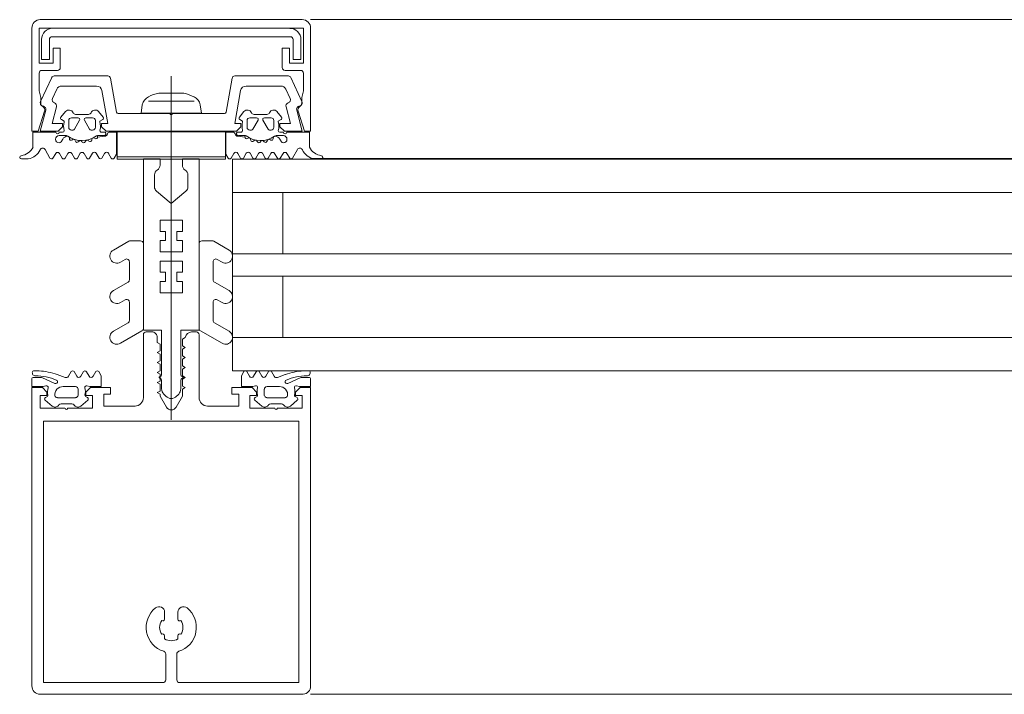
# Model space of a CAD drawing. Header units: centimetres. Extents: x -1737 to 22393, y -8842 to 3838.
# Tile 54 of 65: x 299 to 316, y 1111 to 1123. Entities that reach past the tile are written whole.
import ezdxf

# ---------------------------------------------------------------- set-up
doc = ezdxf.new("R2010")
doc.units = ezdxf.units.CM
for name, color, linetype, lineweight in [('A-DETL-GENF', 92, 'Continuous', 9), ('A-GLAZ-CURT', 52, 'Continuous', 13), ('A-GLAZ-CWMG', 51, 'Continuous', 13)]:
    doc.layers.add(name, color=color, linetype=linetype, lineweight=lineweight)

# ---------------------------------------------------------------- blocks, each defined once
blk = doc.blocks.new('Schueco_FWS-Glazing - SI_38mm_TripGlz-2508016-3_piętro I __3_90 m_ - stan projektowany')
at = {"layer": 'A-GLAZ-CURT', "lineweight": 9}
for p, q in [((15.15, 0), (-15.15, 0)), ((-15.15, 0), (-15.15, -3.8)), ((15.15, -3.8), (15.15, 0)), ((-15.15, -3.8), (15.15, -3.8))]:
    blk.add_line(p, q, dxfattribs=at)
at = {"layer": 'A-GLAZ-CURT'}
for p, q in [((-15.15, -0.6), (15.15, -0.6)), ((-14.25, -0.6), (-14.25, -1.7)), ((14.25, -0.6), (14.25, -1.7)), ((-15.15, -1.7), (15.15, -1.7)), ((-15.15, -2.1), (15.15, -2.1)), ((-14.25, -2.1), (-14.25, -3.2)), ((14.25, -2.1), (14.25, -3.2)), ((-15.15, -3.2), (15.15, -3.2))]:
    blk.add_line(p, q, dxfattribs=at)
blk = doc.blocks.new('Rectangular Mullion - Schueco_FWS-50-SI_Tran_CovCap-20mm_Tran-55mm-2507352-3_piętro I __3_90 m_ - stan projektowany')
at = {"layer": 'A-GLAZ-CWMG', "lineweight": 9}
for p, q in [((331.377, 1123.326), (303.877, 1123.326)), ((331.377, 1120.836), (303.877, 1120.836)), ((303.877, 1111.226), (331.377, 1111.226))]:
    blk.add_line(p, q, dxfattribs=at)
blk = doc.blocks.new('Rectangular Mullion - SI_CovCap-20mm_Tran-55mm-V7-3_piętro I __3_90 m_ - stan projektowany')
at = {"layer": 'A-DETL-GENF'}
for p, q in [((2.366, 9.6), (-2.35, 9.6)), ((-2.5, 9.45), (-2.5, 7.8)), ((-2.5, 9.39), (-2.5, 4.79)), ((-2.29, 9.39), (-2.29, 4.79)), ((2.29, 9.39), (2.29, 4.79)), ((2.5, 7.8), (2.5, 9.451)), ((2.5, 9.39), (2.5, 4.79)), ((-0.1, 8.877), (-0.1, 9.34)), ((0.1, 9.34), (0.1, 8.877)), ((-0.12, 8.608), (-0.12, 8.547)), ((0.12, 8.547), (0.12, 8.608)), ((-0.12, 8.253), (-0.12, 8.128)), ((0.12, 8.128), (0.12, 8.253)), ((0, -1.485), (0, 4.678)), ((-2.26, 4.327), (-2.136, 4.43)), ((-2.022, 4.419), (-2.014, 4.409)), ((-1.745, 4.409), (-1.737, 4.419)), ((-1.623, 4.43), (-1.499, 4.327)), ((1.623, 4.43), (1.499, 4.327)), ((1.745, 4.409), (1.737, 4.419)), ((2.022, 4.419), (2.014, 4.409)), ((2.26, 4.327), (2.136, 4.43)), ((-2.221, 4.258), (-2.256, 4.278)), ((-2.043, 4.28), (-1.716, 4.28)), ((-1.975, 4.39), (-1.783, 4.39)), ((-1.503, 4.278), (-1.538, 4.258)), ((-0.501, 4.28), (-0.501, 3.15)), ((-0.076, 4.269), (-0.051, 4.283)), ((0.074, 4.269), (0.049, 4.283)), ((0.499, 3.15), (0.499, 4.28)), ((1.503, 4.278), (1.538, 4.258)), ((2.043, 4.28), (1.716, 4.28)), ((1.975, 4.39), (1.783, 4.39)), ((2.221, 4.258), (2.256, 4.278)), ((-1.717, 4.08), (-1.939, 4.08)), ((-1.669, 4.238), (-1.669, 4.13)), ((-0.176, 3.957), (-0.176, 4.096)), ((0.174, 3.957), (0.174, 4.096)), ((1.669, 4.238), (1.669, 4.13)), ((1.717, 4.08), (1.939, 4.08)), ((-2.35, 3.918), (-2.479, 3.918)), ((-2.088, 4.025), (-2.309, 3.927)), ((-1.904, 3.918), (-2.045, 3.865)), ((-1.795, 3.813), (-1.843, 3.896)), ((-1.695, 3.897), (-1.743, 3.813)), ((-1.575, 3.813), (-1.624, 3.897)), ((-1.475, 3.897), (-1.522, 3.816)), ((-1.354, 3.813), (-1.402, 3.897)), ((-0.211, 3.925), (-0.186, 3.94)), ((-0.186, 3.894), (-0.211, 3.908)), ((0.209, 3.925), (0.184, 3.94)), ((0.184, 3.894), (0.209, 3.908)), ((1.354, 3.813), (1.402, 3.897)), ((1.475, 3.897), (1.522, 3.816)), ((1.575, 3.813), (1.624, 3.897)), ((1.695, 3.897), (1.743, 3.813)), ((1.795, 3.813), (1.843, 3.896)), ((1.904, 3.918), (2.045, 3.865)), ((2.088, 4.025), (2.309, 3.927)), ((2.35, 3.918), (2.479, 3.918)), ((-2.372, 3.801), (-2.471, 3.801)), ((2.372, 3.801), (2.471, 3.801)), ((-0.913, 3.305), (-0.526, 3.081)), ((0.912, 3.305), (0.524, 3.081)), ((-0.776, 2.937), (-1.038, 3.088)), ((-0.501, 3.038), (-0.501, 1.517)), ((-0.451, 3.1), (-0.351, 3.1)), ((0.365, 3.1), (0.45, 3.1)), ((0.499, 3.038), (0.499, 1.517)), ((0.774, 2.937), (1.037, 3.088)), ((-0.751, 2.568), (-0.751, 2.894)), ((0.749, 2.568), (0.749, 2.894)), ((-0.913, 2.575), (-0.826, 2.524)), ((0.912, 2.575), (0.824, 2.524)), ((-0.776, 2.207), (-1.038, 2.358)), ((0.774, 2.207), (1.037, 2.358)), ((-0.751, 1.842), (-0.751, 2.164)), ((0.749, 1.842), (0.749, 2.164)), ((-0.913, 1.849), (-0.826, 1.799)), ((0.912, 1.849), (0.824, 1.799)), ((-0.762, 1.474), (-1.038, 1.633)), ((0.761, 1.474), (1.037, 1.633)), ((-0.551, 1.467), (-0.737, 1.467)), ((0.549, 1.467), (0.736, 1.467)), ((-0.301, 0.498), (-0.301, 0.283)), ((0.299, 0.498), (0.299, 0.283)), ((-2.599, -0.001), (-2.687, -0.001)), ((-2.175, -0.018), (-2.263, -0.17)), ((-2.073, -0.102), (-2.124, -0.017)), ((-1.955, -0.017), (-2.005, -0.102)), ((-1.853, -0.102), (-1.903, -0.017)), ((-1.736, -0.017), (-1.785, -0.102)), ((-1.634, -0.103), (-1.684, -0.017)), ((-1.516, -0.017), (-1.565, -0.102)), ((-1.414, -0.103), (-1.464, -0.017)), ((-1.296, -0.017), (-1.345, -0.103)), ((-1.196, -0.098), (-1.244, -0.017)), ((-1.075, -0.016), (-1.123, -0.099)), ((1.075, -0.016), (1.123, -0.099)), ((1.196, -0.098), (1.244, -0.017)), ((1.296, -0.017), (1.345, -0.103)), ((1.414, -0.103), (1.464, -0.017)), ((1.516, -0.017), (1.565, -0.102)), ((1.634, -0.103), (1.684, -0.017)), ((1.736, -0.017), (1.785, -0.102)), ((1.853, -0.102), (1.903, -0.017)), ((1.955, -0.017), (2.005, -0.102)), ((2.073, -0.102), (2.124, -0.017)), ((2.175, -0.018), (2.263, -0.17)), ((2.599, -0.001), (2.687, -0.001)), ((-1.975, -0.31), (-1.947, -0.359)), ((-1.786, -0.34), (-1.768, -0.351)), ((-1.722, -0.333), (-1.717, -0.32)), ((-1.668, -0.308), (-1.653, -0.322)), ((-1.605, -0.317), (-1.597, -0.304)), ((-1.546, -0.306), (-1.536, -0.323)), ((-1.487, -0.331), (-1.476, -0.321)), ((-1.427, -0.336), (-1.422, -0.356)), ((1.427, -0.336), (1.422, -0.356)), ((1.487, -0.331), (1.476, -0.321)), ((1.546, -0.306), (1.536, -0.323)), ((1.605, -0.317), (1.597, -0.304)), ((1.668, -0.308), (1.653, -0.322)), ((1.722, -0.333), (1.717, -0.32)), ((1.786, -0.34), (1.768, -0.351)), ((1.975, -0.31), (1.947, -0.359)), ((-1.882, -0.42), (-2.01, -0.42)), ((-2.01, -0.48), (-1.95, -0.48)), ((-1.828, -0.377), (-1.827, -0.362)), ((-1.79, -0.52), (-1.762, -0.52)), ((-1.438, -0.52), (-1.41, -0.52)), ((-1.379, -0.375), (-1.366, -0.368)), ((-1.249, -0.48), (-1.184, -0.48)), ((1.249, -0.48), (1.184, -0.48)), ((1.379, -0.375), (1.366, -0.368)), ((1.438, -0.52), (1.41, -0.52)), ((1.79, -0.52), (1.762, -0.52)), ((1.828, -0.377), (1.827, -0.362)), ((1.882, -0.42), (2.01, -0.42)), ((2.01, -0.48), (1.95, -0.48)), ((-1.84, -0.69), (-1.84, -0.57)), ((-1.736, -0.535), (-1.644, -0.695)), ((-1.556, -0.695), (-1.464, -0.535)), ((-1.36, -0.57), (-1.36, -0.69)), ((1.36, -0.57), (1.36, -0.69)), ((1.556, -0.695), (1.464, -0.535)), ((1.736, -0.535), (1.644, -0.695)), ((1.84, -0.69), (1.84, -0.57)), ((-1.978, -0.754), (-1.896, -0.851)), ((-1.67, -0.74), (-1.79, -0.74)), ((-1.715, -0.8), (-1.485, -0.8)), ((-1.41, -0.74), (-1.53, -0.74)), ((-1.304, -0.851), (-1.222, -0.754)), ((-1.09, -1.449), (-0.982, -0.84)), ((-0.953, -0.815), (-0.025, -0.815)), ((0.025, -0.815), (0.953, -0.815)), ((0.982, -0.84), (1.09, -1.449)), ((1.304, -0.851), (1.222, -0.754)), ((1.41, -0.74), (1.53, -0.74)), ((1.715, -0.8), (1.485, -0.8)), ((1.67, -0.74), (1.79, -0.74)), ((1.978, -0.754), (1.896, -0.851)), ((-2.344, -1.034), (-2.145, -1.461)), ((0.408, -1.036), (-0.408, -1.036)), ((2.145, -1.461), (2.344, -1.034)), ((-2.055, -1.252), (-2.131, -1.089)), ((-0.225, -1.183), (0.225, -1.183)), ((2.131, -1.089), (2.055, -1.252)), ((-1.342, -1.31), (-1.964, -1.31)), ((1.964, -1.31), (1.342, -1.31)), ((-2.1, -1.49), (-1.139, -1.49)), ((1.139, -1.49), (2.1, -1.49)), ((-2.32, -1.59), (-2.04, -1.59)), ((2.04, -1.59), (2.32, -1.59)), ((2.135, -2.195), (-2.135, -2.195)), ((-2.125, -2.345), (2.125, -2.345)), ((2.35, -2.5), (-2.35, -2.5))]:
    blk.add_line(p, q, dxfattribs=at)
at = {"layer": 'A-DETL-GENF', "flags": 128}
for points in [[(-0.15, 9.39), (-2.29, 9.39), (-2.29, 7.8)], [(2.29, 7.8), (2.29, 9.39), (0.15, 9.39)], [(-2.501, 4.9), (-2.501, 4.1), (-2.311, 4.1), (-2.231, 4.18), (-2.231, 4.24), (-2.351, 4.24), (-2.351, 4.47), (-1.906, 4.47)], [(-2.291, 4.9), (-2.291, 4.7), (2.289, 4.7), (2.289, 4.9)], [(1.904, 4.47), (2.349, 4.47), (2.349, 4.24), (2.23, 4.24), (2.23, 4.18), (2.31, 4.1), (2.499, 4.1), (2.499, 4.9)], [(-1.856, 4.47), (-1.411, 4.47), (-1.411, 4.24), (-1.53, 4.24), (-1.53, 4.18), (-1.45, 4.1), (-1.091, 4.1), (-1.091, 4.22), (-1.211, 4.22), (-1.211, 4.43), (-0.651, 4.43)], [(-0.251, 3.2), (-0.251, 3.29), (-0.201, 3.32), (-0.201, 3.441), (-0.251, 3.47), (-0.201, 3.499), (-0.201, 3.621), (-0.251, 3.65), (-0.201, 3.679), (-0.201, 3.801), (-0.251, 3.83), (-0.201, 3.859), (-0.201, 3.981), (-0.251, 4.01), (-0.201, 4.039), (-0.201, 4.161), (-0.251, 4.19), (-0.2, 4.219), (-0.2, 4.255), (-0.088, 4.45)], [(0.087, 4.45), (0.199, 4.255), (0.199, 4.129), (0.249, 4.1), (0.199, 4.071), (0.199, 3.949), (0.249, 3.92), (0.199, 3.891), (0.199, 3.769), (0.249, 3.74), (0.199, 3.711), (0.199, 3.589), (0.249, 3.56), (0.199, 3.531), (0.199, 3.409), (0.249, 3.38), (0.199, 3.351), (0.199, 3.23), (0.252, 3.2)], [(0.649, 4.43), (1.209, 4.43), (1.209, 4.22), (1.089, 4.22), (1.089, 4.1), (1.449, 4.1), (1.529, 4.18), (1.529, 4.24), (1.409, 4.24), (1.409, 4.47), (1.855, 4.47)], [(-0.265, 0.575), (-0.001, 0.797), (-0.001, 1.097), (-0.201, 1.097), (-0.201, 1.297), (-0.101, 1.297), (-0.101, 1.463), (-0.201, 1.463), (-0.201, 1.663), (-0.001, 1.663), (-0.001, 1.83), (-0.201, 1.83), (-0.201, 2.03), (-0.101, 2.03), (-0.101, 2.197), (-0.201, 2.197), (-0.201, 2.397), (-0.001, 2.397), (-0.001, 4.297), (-0.001, 2.397), (0.199, 2.397), (0.199, 2.197), (0.099, 2.197), (0.099, 2.03), (0.199, 2.03), (0.199, 1.83), (-0.001, 1.83), (-0.001, 1.663), (0.199, 1.663), (0.199, 1.463), (0.099, 1.463), (0.099, 1.297), (0.199, 1.297), (0.199, 1.097), (-0.001, 1.097), (-0.001, 0.797), (0.264, 0.575)], [(-2.499, 3.938), (-2.499, 4.08), (-2.298, 4.08), (-2.247, 4.067)], [(-1.512, 4.067), (-1.461, 4.08), (-1.259, 4.08), (-1.259, 3.888), (-1.302, 3.813)], [(1.512, 4.067), (1.461, 4.08), (1.259, 4.08), (1.259, 3.888), (1.302, 3.813)], [(2.499, 3.938), (2.499, 4.08), (2.298, 4.08), (2.247, 4.067)], [(-0.201, 0.11), (-0.201, -0.003), (-0.501, -0.003), (-0.501, 3.067), (-0.176, 3.067), (-0.176, 3.876)], [(0.199, 0.11), (0.199, -0.003), (0.499, -0.003), (0.499, 3.067), (0.174, 3.067), (0.174, 3.876)], [(-1.115, -0.48), (-0.98, -0.48), (-0.98, -0.09), (-1.023, -0.016)], [(1.115, -0.48), (0.98, -0.48), (0.98, -0.09), (1.023, -0.016)], [(-2.48, -0.211), (-2.48, -0.48), (-2.07, -0.48)], [(2.48, -0.211), (2.48, -0.48), (2.07, -0.48)], [(-2.5, -2.35), (-2.5, -0.5), (-2.39, -0.5), (-2.273, -0.858)], [(-2.058, -0.934), (-2.136, -0.64), (-1.95, -0.64), (-1.95, -0.58), (-2.03, -0.5), (-2.35, -0.5), (-2.25, -0.874)], [(-1.203, -0.42), (-1.325, -0.42), (-1.322, -0.394), (-1.195, -0.41)], [(1.244, -1.227), (1.14, -0.64), (1.25, -0.64), (1.25, -0.58), (1.17, -0.5), (-1.17, -0.5), (-1.25, -0.58), (-1.25, -0.64), (-1.14, -0.64), (-1.244, -1.227)], [(1.203, -0.42), (1.325, -0.42), (1.322, -0.394), (1.195, -0.41)], [(2.25, -0.874), (2.35, -0.5), (2.03, -0.5), (1.95, -0.58), (1.95, -0.64), (2.136, -0.64), (2.058, -0.934)], [(2.273, -0.858), (2.39, -0.5), (2.5, -0.5), (2.5, -2.35)], [(-1.92, -0.667), (-1.92, -0.68), (-1.97, -0.709)], [(-1.23, -0.709), (-1.28, -0.68), (-1.28, -0.667)], [(1.23, -0.709), (1.28, -0.68), (1.28, -0.667)], [(1.92, -0.667), (1.92, -0.68), (1.97, -0.709)], [(0.52, -0.974), (0.54, -0.821), (-0.54, -0.821), (-0.52, -0.974)], [(-2.34, -1.001), (-2.34, -1.106), (-2.37, -1.224), (-2.37, -1.539)], [(2.37, -1.54), (2.37, -1.224), (2.34, -1.106), (2.34, -1.001)], [(-1.99, -1.64), (-1.99, -1.99), (-2.12, -1.99), (-2.12, -1.72), (-2.37, -1.72), (-2.37, -2.35), (2.37, -2.35), (2.37, -1.72), (2.12, -1.72), (2.12, -1.99), (1.99, -1.99), (1.99, -1.64)], [(-2.185, -2.145), (-2.185, -1.785), (-2.325, -1.785), (-2.325, -2.145)], [(2.325, -2.145), (2.325, -1.785), (2.185, -1.785), (2.185, -2.145)]]:
    blk.add_lwpolyline(points, dxfattribs=at)
for points in [[(0.97, 0), (-0.97, 0), (-0.97, -0.04), (0.97, -0.04)], [(0.97, -0.04), (-0.97, -0.04), (-0.97, -0.49), (0.97, -0.49)]]:
    blk.add_lwpolyline(points, close=True, dxfattribs=at)
at = {"layer": 'A-DETL-GENF'}
for centre, radius, start, end in [((-2.35, 9.45), 0.15, 90.0003, 179.9997), ((2.35, 9.451), 0.15, 0.1055, 83.878), ((-0.15, 9.34), 0.05, 0.0077, 89.9923), ((0.15, 9.34), 0.05, 89.9791, 180.0209), ((-0.15, 8.877), 0.05, 287.4982, 0), ((0.15, 8.877), 0.05, 180, 252.583), ((0, 8.4), 0.45, 308.9448, 72.583), ((0, 8.4), 0.45, 107.4982, 231.0552), ((0, 8.4), 0.21, 143.7768, 216.2232), ((-0.15, 8.547), 0.03, 229.6807, 0), ((0, 8.4), 0.24, 60, 120), ((0.15, 8.547), 0.03, 180, 310.3193), ((0, 8.4), 0.21, 323.7768, 36.2232), ((-0.22, 8.128), 0.1, 231.0552, 0), ((-0.15, 8.253), 0.03, 0, 130.3193), ((0.15, 8.253), 0.03, 49.6807, 180), ((0.22, 8.128), 0.1, 180, 308.9448), ((-2.085, 4.368), 0.08, 38.8475, 129.685), ((-1.881, 4.465), 0.0255, 12.35, 167.65), ((-1.674, 4.368), 0.08, 50.315, 141.1528), ((-0.65, 4.28), 0.15, 359.9706, 90.0294), ((0, 4.401), 0.1, 28.7984, 151.2016), ((0.649, 4.28), 0.15, 89.9706, 180.0294), ((1.674, 4.368), 0.08, 38.8472, 129.685), ((1.88, 4.465), 0.0255, 12.35, 167.65), ((2.085, 4.368), 0.08, 50.315, 141.1525), ((-2.241, 4.304), 0.03, 128.5798, 239.9915), ((-2.231, 4.24), 0.02, 346.6587, 60.0171), ((-1.94, 4.228), 0.148, 172.4164, 270.2404), ((-2.04, 4.23), 0.0496, 92.7559, 159.6878), ((-1.975, 4.44), 0.05, 218.8475, 270), ((-1.783, 4.44), 0.05, 270, 321.1528), ((-1.719, 4.23), 0.0499, 9.2263, 86.9893), ((-1.528, 4.24), 0.02, 119.9847, 193.341), ((-1.518, 4.304), 0.03, 300.0085, 51.4202), ((0.024, 4.096), 0.2, 120, 180), ((-0.001, 4.197), 0.1, 90, 120), ((-0.001, 4.197), 0.1, 60, 90), ((-0.026, 4.096), 0.2, 360, 60), ((1.518, 4.304), 0.03, 128.5798, 239.9915), ((1.528, 4.24), 0.02, 346.659, 60.0153), ((1.719, 4.23), 0.0499, 93.0107, 170.7737), ((1.783, 4.44), 0.05, 218.8472, 270), ((1.94, 4.228), 0.148, 269.7596, 7.5836), ((1.975, 4.44), 0.05, 270, 321.1525), ((2.04, 4.23), 0.0496, 20.3122, 87.2441), ((2.231, 4.24), 0.02, 119.9829, 193.3413), ((2.241, 4.304), 0.03, 300.0085, 51.4202), ((-2.239, 4.096), 0.03, 255.4027, 14.3746), ((-1.942, 4.172), 0.277, 166.6587, 194.3746), ((-1.72, 4.13), 0.0502, 273.3323, 359.7322), ((-1.52, 4.096), 0.03, 165.6254, 284.5942), ((-1.817, 4.172), 0.277, 345.6254, 13.341), ((1.52, 4.096), 0.03, 255.4058, 14.3746), ((1.817, 4.172), 0.277, 166.659, 194.3746), ((1.72, 4.13), 0.0502, 180.2678, 266.6677), ((2.239, 4.096), 0.03, 165.6254, 284.5973), ((1.942, 4.172), 0.277, 345.6254, 13.3413), ((-2.479, 3.938), 0.02, 180.0007, 269.9993), ((-2.434, 3.831), 0.059, 88.5974, 194.6036), ((-2.426, 4.822), 0.933, 269.587, 293.0035), ((-2.35, 4.018), 0.1, 270.0001, 294), ((-2.074, 3.995), 0.0337, 293.0035, 114), ((-1.887, 3.871), 0.05, 30.069, 110.536), ((-1.66, 3.878), 0.0402, 27.7922, 152.3701), ((-1.439, 3.877), 0.0414, 28.176, 151.824), ((-0.206, 3.917), 0.01, 120.0303, 239.9802), ((-0.196, 3.957), 0.02, 300.0303, 360), ((-0.196, 3.876), 0.02, 360, 59.9802), ((0.194, 3.957), 0.02, 180, 239.9697), ((0.194, 3.876), 0.02, 120.0198, 180), ((0.204, 3.917), 0.01, 300.0198, 59.9697), ((1.439, 3.877), 0.0414, 28.176, 151.824), ((1.66, 3.878), 0.0402, 27.6299, 152.2078), ((1.887, 3.871), 0.05, 69.464, 149.931), ((2.074, 3.995), 0.0337, 66, 246.9965), ((2.426, 4.822), 0.933, 246.9965, 270.413), ((2.35, 4.018), 0.1, 246, 269.9999), ((2.434, 3.831), 0.059, 345.3964, 91.4026), ((2.479, 3.938), 0.02, 270.0007, 359.9993), ((-2.471, 3.821), 0.02, 194.6036, 270), ((-2.398, 4.798), 0.997, 271.4989, 290.69), ((-1.769, 3.828), 0.03, 210.0871, 329.9129), ((-1.549, 3.828), 0.0299, 210.122, 335.064), ((-1.328, 3.828), 0.0301, 210.1258, 329.8742), ((1.328, 3.828), 0.0301, 210.1258, 329.8742), ((1.549, 3.828), 0.0299, 204.936, 329.878), ((1.769, 3.828), 0.03, 210.0871, 329.9129), ((2.398, 4.798), 0.997, 249.31, 268.5011), ((2.471, 3.821), 0.02, 270, 345.3964), ((-0.976, 3.197), 0.125, 60, 240), ((-0.351, 3.2), 0.0999, 269.9704, 0.0296), ((0.375, 3.225), 0.126, 191.5693, 265.5931), ((0.974, 3.197), 0.125, 300, 120), ((-0.551, 3.038), 0.05, 360, 60), ((-0.451, 3.15), 0.05, 179.9899, 270.0101), ((0.449, 3.15), 0.05, 270.9313, 359.9852), ((0.549, 3.038), 0.05, 120, 180), ((-0.801, 2.894), 0.05, 360, 60), ((0.799, 2.894), 0.05, 120, 180), ((-0.976, 2.467), 0.125, 60, 240), ((-0.801, 2.568), 0.05, 240, 360), ((0.799, 2.568), 0.05, 180, 300), ((0.974, 2.467), 0.125, 300, 120), ((-0.801, 2.164), 0.05, 360, 60), ((0.799, 2.164), 0.05, 120, 180), ((-0.976, 1.741), 0.125, 60, 240), ((-0.801, 1.842), 0.05, 240, 360), ((0.799, 1.842), 0.05, 180, 300), ((0.974, 1.741), 0.125, 300, 120), ((-0.737, 1.517), 0.05, 240, 270), ((-0.551, 1.517), 0.05, 270, 360), ((0.549, 1.517), 0.05, 180, 270), ((0.736, 1.517), 0.05, 270, 300), ((-0.201, 0.498), 0.1, 130, 180), ((0.199, 0.498), 0.1, 0, 50), ((-0.201, 0.283), 0.1, 180, 240), ((-0.301, 0.11), 0.1, 360, 60), ((0.299, 0.11), 0.1, 120, 180), ((0.199, 0.283), 0.1, 300, 360), ((-2.687, -0.031), 0.03, 89.9022, 261.6433), ((-2.733, -0.343), 0.286, 27.5921, 81.6433), ((-2.599, -0.201), 0.2, 80.4545, 89.9022), ((-2.614, -0.291), 0.291, 25.3637, 80.4545), ((-2.306, -0.145), 0.05, 205.3637, 330.1649), ((-2.149, -0.033), 0.03, 30.7154, 150.1649), ((-2.039, -0.078), 0.0417, 215.132, 324.868), ((-1.929, -0.032), 0.03, 30.5887, 149.5346), ((-1.819, -0.078), 0.0415, 215.012, 324.988), ((-1.71, -0.032), 0.03, 30.1448, 149.5346), ((-1.6, -0.077), 0.043, 217.8436, 323.8234), ((-1.49, -0.032), 0.03, 30.3449, 149.5346), ((-1.38, -0.079), 0.0419, 215.4665, 324.6999), ((-1.27, -0.033), 0.03, 30.3446, 149.7685), ((-1.159, -0.08), 0.0416, 206.9541, 331.568), ((-1.049, -0.031), 0.03, 29.7965, 150.132), ((1.049, -0.031), 0.03, 29.868, 150.2035), ((1.159, -0.08), 0.0416, 208.432, 333.0459), ((1.27, -0.033), 0.03, 30.2315, 149.6554), ((1.38, -0.079), 0.0419, 215.3001, 324.5335), ((1.49, -0.032), 0.03, 30.4654, 149.6551), ((1.6, -0.077), 0.043, 216.1766, 322.1564), ((1.71, -0.032), 0.03, 30.4654, 149.8552), ((1.819, -0.078), 0.0415, 215.012, 324.988), ((1.929, -0.032), 0.03, 30.4654, 149.4113), ((2.039, -0.078), 0.0417, 215.132, 324.868), ((2.149, -0.033), 0.03, 29.8351, 149.2846), ((2.306, -0.145), 0.05, 209.8351, 334.6363), ((2.614, -0.291), 0.291, 99.5455, 154.6363), ((2.733, -0.343), 0.286, 98.3567, 152.4079), ((2.599, -0.201), 0.2, 90.0978, 99.5455), ((2.687, -0.031), 0.03, 278.3567, 90.0978), ((-2.01, -0.355), 0.065, 90, 270), ((-2.01, -0.33), 0.04, 29.9937, 90), ((-1.6, -0.771), 0.44, 54.1588, 125.0779), ((-1.8, -0.364), 0.0272, 60.011, 176.9853), ((-1.752, -0.323), 0.0316, 240.007, 341.9967), ((-1.689, -0.329), 0.03, 45.0005, 162.0009), ((-1.631, -0.299), 0.0316, 224.991, 327.0104), ((-1.572, -0.321), 0.03, 30.0003, 146.9985), ((-1.508, -0.307), 0.0316, 210.0026, 311.9974), ((-1.456, -0.343), 0.03, 14.9955, 132.0028), ((1.6, -0.771), 0.44, 54.9221, 125.8412), ((1.456, -0.343), 0.03, 47.9972, 165.0045), ((1.508, -0.307), 0.0316, 228.0026, 329.9974), ((1.572, -0.321), 0.03, 33.0015, 149.9997), ((1.631, -0.299), 0.0316, 212.9896, 315.009), ((1.689, -0.329), 0.03, 17.9991, 134.9995), ((1.752, -0.323), 0.0316, 198.0033, 299.993), ((1.8, -0.364), 0.0272, 3.0147, 119.989), ((2.01, -0.33), 0.04, 90, 150.0063), ((2.01, -0.355), 0.065, 270, 90), ((-2.04, -0.48), 0.03, 0, 180), ((-1.95, -0.51), 0.03, 0.0185, 89.0948), ((-1.861, -0.309), 0.1, 210.0023, 269.1728), ((-1.616, -0.589), 0.314, 165.4979, 194.5021), ((-1.882, -0.37), 0.05, 270, 305.0779), ((-1.862, -0.375), 0.0339, 269.1783, 356.9975), ((-1.79, -0.57), 0.05, 89.9897, 180.0103), ((-1.762, -0.55), 0.03, 29.9936, 90.0121), ((-1.438, -0.55), 0.03, 89.9893, 150.005), ((-1.393, -0.348), 0.03, 195.0015, 296.9968), ((-1.41, -0.57), 0.05, 0.009, 89.991), ((-1.352, -0.394), 0.03, 0.0112, 116.991), ((-1.325, -0.39), 0.03, 234.1588, 270), ((-1.584, -0.589), 0.314, 345.517, 13.1975), ((-1.249, -0.51), 0.03, 90, 193.1975), ((-1.203, -0.453), 0.033, 305.0901, 90), ((-1.195, -0.46), 0.05, 7.1737, 90.0088), ((-1.115, -0.45), 0.03, 187.1885, 269.997), ((1.115, -0.45), 0.03, 270.003, 352.8115), ((1.195, -0.46), 0.05, 89.9912, 172.8263), ((1.203, -0.453), 0.033, 90, 234.9099), ((1.249, -0.51), 0.03, 346.8025, 90), ((1.584, -0.589), 0.314, 166.8025, 194.483), ((1.352, -0.394), 0.03, 63.009, 179.9888), ((1.325, -0.39), 0.03, 270, 305.8412), ((1.41, -0.57), 0.05, 90.009, 179.991), ((1.393, -0.348), 0.03, 243.0032, 344.9985), ((1.438, -0.55), 0.03, 29.995, 90.0107), ((1.762, -0.55), 0.03, 89.9879, 150.0064), ((1.79, -0.57), 0.05, 359.9897, 90.0103), ((1.862, -0.375), 0.0339, 183.0025, 270.8217), ((1.882, -0.37), 0.05, 234.9221, 270), ((1.861, -0.309), 0.1, 270.8272, 329.9977), ((1.95, -0.51), 0.03, 90.9052, 179.9815), ((1.616, -0.589), 0.314, 345.4979, 14.5021), ((2.04, -0.48), 0.03, 0, 180), ((-1.79, -0.69), 0.05, 179.9899, 270.0101), ((-1.67, -0.71), 0.03, 269.9936, 30.0024), ((-1.53, -0.71), 0.03, 150.0027, 270.0013), ((-1.41, -0.69), 0.05, 270.0092, 359.9908), ((1.41, -0.69), 0.05, 180.0092, 269.9908), ((1.53, -0.71), 0.03, 269.9987, 29.9973), ((1.67, -0.71), 0.03, 149.9976, 270.0064), ((1.79, -0.69), 0.05, 269.9899, 0.0101), ((-2.34, -0.88), 0.07, 300.0064, 18), ((-2.308, -0.89), 0.06, 278.4417, 15), ((-1.955, -0.735), 0.03, 120.0049, 219.9897), ((-1.835, -0.8), 0.08, 219.9967, 337.3844), ((-1.715, -0.85), 0.05, 90.0003, 157.3776), ((-1.485, -0.85), 0.05, 22.6209, 90.0012), ((-1.365, -0.8), 0.08, 202.6228, 319.9969), ((-1.245, -0.735), 0.03, 319.9887, 60.0017), ((-0.953, -0.845), 0.03, 90, 170), ((0, -0.821), 0.0256, 12.6804, 167.3196), ((0.953, -0.845), 0.03, 10, 90), ((1.245, -0.735), 0.03, 119.9983, 220.0113), ((1.365, -0.8), 0.08, 220.0031, 337.3772), ((1.485, -0.85), 0.05, 89.9988, 157.3791), ((1.715, -0.85), 0.05, 22.6224, 89.9997), ((1.835, -0.8), 0.08, 202.6156, 320.0033), ((1.955, -0.735), 0.03, 320.0103, 59.9951), ((2.308, -0.89), 0.06, 165, 261.5583), ((2.34, -0.88), 0.07, 162, 239.9983), ((-2.29, -1.009), 0.06, 98.4417, 205), ((-2.27, -1.001), 0.07, 120.0064, 180), ((-2.077, -1.064), 0.06, 108.8192, 205), ((-2.116, -0.95), 0.06, 288.8192, 15), ((-0.307, -0.921), 0.22, 193.9707, 242.728), ((0.307, -0.921), 0.22, 297.2746, 346.0268), ((2.116, -0.95), 0.06, 165, 251.1808), ((2.077, -1.064), 0.06, 335, 71.1808), ((2.29, -1.009), 0.06, 335, 81.5583), ((2.27, -1.001), 0.07, 0, 59.9983), ((-1.342, -1.21), 0.1, 270, 350), ((0, -0.291), 0.921, 243.7078, 255.8284), ((0, -0.291), 0.92, 284.1683, 296.293), ((1.342, -1.21), 0.1, 190, 270), ((-1.964, -1.21), 0.1, 205, 270), ((1.964, -1.21), 0.1, 270, 335), ((-2.319, -1.539), 0.0512, 180.5709, 268.6482), ((-2.1, -1.44), 0.05, 205, 270), ((-1.139, -1.44), 0.05, 270, 350), ((1.139, -1.44), 0.05, 190, 270), ((2.1, -1.44), 0.05, 270, 335), ((2.32, -1.54), 0.0498, 269.8262, 0.1735), ((-2.04, -1.64), 0.05, 0, 90.0001), ((2.04, -1.64), 0.05, 89.9981, 180.0017), ((-2.125, -2.145), 0.2, 179.9718, 270.0352), ((-2.135, -2.145), 0.0499, 179.8796, 270.0225), ((2.125, -2.144), 0.2, 270.0295, 359.9723), ((2.135, -2.144), 0.0501, 270.0875, 359.9336), ((-2.35, -2.35), 0.15, 179.9938, 270.0062), ((2.35, -2.35), 0.15, 270.0494, 359.9506)]:
    blk.add_arc(centre, radius, start, end, dxfattribs=at)

msp = doc.modelspace()

# ---------------------------------------------------------------- block references
at = {"layer": 'A-GLAZ-CURT', "lineweight": 9}
msp.add_blockref('Schueco_FWS-Glazing - SI_38mm_TripGlz-2508016-3_piętro I __3_90 m_ - stan projektowany', (317.627, 1120.826), dxfattribs=at)
at = {"layer": 'A-GLAZ-CWMG', "lineweight": 9, "extrusion": (0, 0, -1), "rotation": 180}
msp.add_blockref('Rectangular Mullion - SI_CovCap-20mm_Tran-55mm-V7-3_piętro I __3_90 m_ - stan projektowany', (-301.377, 1120.826), dxfattribs=at)
at = {"layer": 'A-GLAZ-CWMG', "lineweight": 9}
msp.add_blockref('Rectangular Mullion - Schueco_FWS-50-SI_Tran_CovCap-20mm_Tran-55mm-2507352-3_piętro I __3_90 m_ - stan projektowany', (0, 0), dxfattribs=at)

doc.saveas('drawing.dxf')
